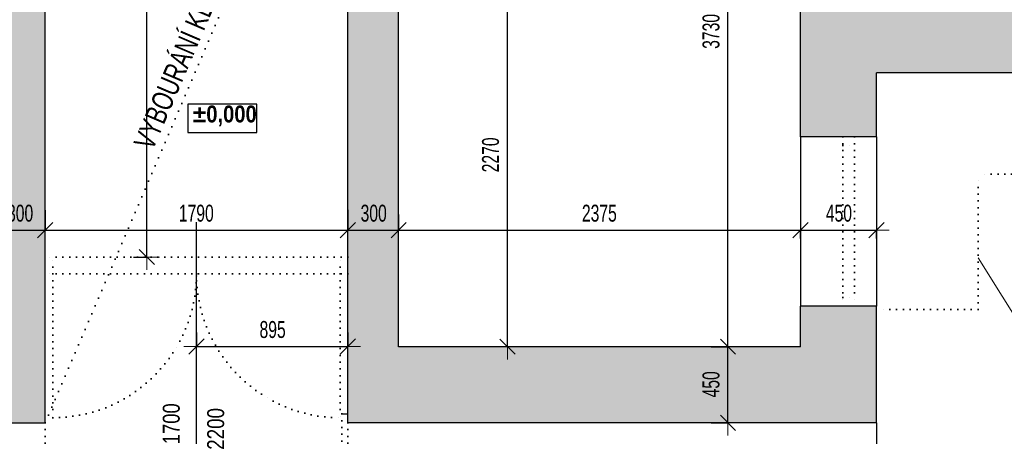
# Model space of a CAD drawing. Header units: millimetres. Extents: x -19215 to 25158, y -68454 to -42345.
# Tile 12 of 23: x 1812 to 7632, y -59746 to -57283. Entities that reach past the tile are written whole.
import ezdxf

# ---------------------------------------------------------------- set-up
doc = ezdxf.new("R2010")
doc.units = ezdxf.units.MM
doc.header["$PDMODE"] = 65
doc.linetypes.add('JIS_08_37', pattern=[50, 0, -50])
doc.linetypes.add('Teckovana 0.5x_2', pattern=[40, 0, -40])
for name, color, linetype, lineweight in [('XR$1$1.NP - STÁVAJÍCÍ_1', 7, 'Continuous', 25), ('XR$2$1.NP - KOTY_1', 7, 'Continuous', 25), ('XR$3$BOURÁNÍ_1', 7, 'Continuous', 25)]:
    doc.layers.add(name, color=color, linetype=linetype, lineweight=lineweight)
doc.styles.add('ARIALNARROW', font='ARIALN.TTF')
doc.dimstyles.new('DIMSTYLE_3', dxfattribs={"dimtxt": 100, "dimasz": 150, "dimexe": 0, "dimexo": 0, "dimgap": 50, "dimtad": 2, "dimdec": 0, "dimrnd": 5, "dimdsep": 46, "dimtxsty": 'ARIALNARROW', "dimblk1": 'ALL_ML_STRICH', "dimblk2": 'ALL_ML_STRICH', "dimsah": 1, "dimcen": 0, "dimclrd": 96, "dimclre": 96, "dimclrt": 96, "dimadec": 0, "dimazin": 0, "dimtfac": 1, "dimtdec": 0, "dimtix": 1, "dimtmove": 2, "dimatfit": 3, "dimfxl": 0, "dimtzin": 0, "dimlwd": 0, "dimlwe": 13, "dimarcsym": 0})

# ---------------------------------------------------------------- blocks, each defined once
blk = doc.blocks.new('ALL_ML_STRICH')
at = {"color": 0, "linetype": 'ByBlock', "lineweight": -2}
for p, q in [((0, -0.5), (0, 0.5)), ((-1, 0), (0.5, 0)), ((-0.3, -0.3), (0.3, 0.3))]:
    blk.add_line(p, q, dxfattribs=at)
blk = doc.blocks.new('*D98')
at = {"layer": 'DEFPOINTS', "color": 96, "linetype": 'Continuous', "lineweight": 13}
for p in [(2585.8, -55486.7), (2563.4, -58686.7), (2585.8, -58686.7)]:
    blk.add_point(p, dxfattribs=at)
at = {"layer": 'XR$2$1.NP - KOTY_1', "color": 96, "linetype": 'Continuous', "lineweight": -2}
for p, q in [((2485.8, -55486.7), (2563.4, -55486.7)), ((2563.4, -58686.7), (2563.4, -55486.7)), ((2485.8, -58686.7), (2563.4, -58686.7))]:
    blk.add_line(p, q, dxfattribs=at)
at = {"layer": 'XR$2$1.NP - KOTY_1', "color": 96, "linetype": 'Continuous', "lineweight": 13, "xscale": 150, "yscale": 150, "zscale": 150}
for p, rotation in [((2563.4, -55486.7), 90), ((2563.4, -58686.7), 270)]:
    blk.add_blockref('ALL_ML_STRICH', p, dxfattribs=dict(at, rotation=rotation))
at = {"layer": 'XR$2$1.NP - KOTY_1', "color": 96, "linetype": 'Continuous', "lineweight": 13, "insert": (2463.4, -57087.7), "char_height": 100, "width": 324.571, "attachment_point": 5, "rotation": 90, "style": 'ARIALNARROW'}
blk.add_mtext('\\W0.81;\\A1;{3200}', dxfattribs=at)
blk = doc.blocks.new('*D104')
at = {"layer": 'DEFPOINTS', "color": 96, "linetype": 'Continuous', "lineweight": 13}
for p in [(5977.2, -55486.7), (5999, -59216.7), (5999, -59216.7)]:
    blk.add_point(p, dxfattribs=at)
at = {"layer": 'XR$2$1.NP - KOTY_1', "color": 96, "linetype": 'Continuous', "lineweight": -2}
for p, q in [((6077.2, -55486.7), (5999, -55486.7)), ((5999, -59216.7), (5999, -55486.7)), ((5899, -59216.7), (5999, -59216.7))]:
    blk.add_line(p, q, dxfattribs=at)
at = {"layer": 'XR$2$1.NP - KOTY_1', "color": 96, "linetype": 'Continuous', "lineweight": 13, "xscale": 150, "yscale": 150, "zscale": 150}
for p, rotation in [((5999, -55486.7), 90), ((5999, -59216.7), 270)]:
    blk.add_blockref('ALL_ML_STRICH', p, dxfattribs=dict(at, rotation=rotation))
at = {"layer": 'XR$2$1.NP - KOTY_1', "color": 96, "linetype": 'Continuous', "lineweight": 13, "insert": (5899, -57352.7), "char_height": 100, "width": 324.571, "attachment_point": 5, "rotation": 90, "style": 'ARIALNARROW'}
blk.add_mtext('\\W0.81;\\A1;{3730}', dxfattribs=at)
blk = doc.blocks.new('*D105')
at = {"layer": 'DEFPOINTS', "color": 96, "linetype": 'Continuous', "lineweight": 13}
for p in [(5999, -59216.7), (5999, -59666.7), (5999, -59666.7)]:
    blk.add_point(p, dxfattribs=at)
at = {"layer": 'XR$2$1.NP - KOTY_1', "color": 96, "linetype": 'Continuous', "lineweight": -2}
for p, q in [((5899, -59216.7), (5999, -59216.7)), ((5999, -59666.7), (5999, -59216.7)), ((5899, -59666.7), (5999, -59666.7))]:
    blk.add_line(p, q, dxfattribs=at)
at = {"layer": 'XR$2$1.NP - KOTY_1', "color": 96, "linetype": 'Continuous', "lineweight": 13, "xscale": 150, "yscale": 150, "zscale": 150}
for p, rotation in [((5999, -59216.7), 90), ((5999, -59666.7), 270)]:
    blk.add_blockref('ALL_ML_STRICH', p, dxfattribs=dict(at, rotation=rotation))
at = {"layer": 'XR$2$1.NP - KOTY_1', "color": 96, "linetype": 'Continuous', "lineweight": 13, "insert": (5899, -59439.1), "char_height": 100, "width": 243.429, "attachment_point": 5, "rotation": 90, "style": 'ARIALNARROW'}
blk.add_mtext('\\W0.81;\\A1;{450}', dxfattribs=at)
blk = doc.blocks.new('*D133')
at = {"layer": 'DEFPOINTS', "color": 96, "linetype": 'Continuous', "lineweight": 13}
for p in [(2857.2, -59215.7), (2857.2, -59233.3), (3752.2, -59233.3)]:
    blk.add_point(p, dxfattribs=at)
at = {"layer": 'XR$2$1.NP - KOTY_1', "color": 96, "linetype": 'Continuous', "lineweight": -2}
for p, q in [((2857.2, -59133.3), (2857.2, -59215.7)), ((3752.2, -59133.3), (3752.2, -59215.7)), ((2857.2, -59215.7), (3752.2, -59215.7))]:
    blk.add_line(p, q, dxfattribs=at)
at = {"layer": 'XR$2$1.NP - KOTY_1', "color": 96, "linetype": 'Continuous', "lineweight": 13, "xscale": 150, "yscale": 150, "zscale": 150, "rotation": 180}
blk.add_blockref('ALL_ML_STRICH', (2857.2, -59215.7), dxfattribs=at)
at = {"layer": 'XR$2$1.NP - KOTY_1', "color": 96, "linetype": 'Continuous', "lineweight": 13, "xscale": 150, "yscale": 150, "zscale": 150}
blk.add_blockref('ALL_ML_STRICH', (3752.2, -59215.7), dxfattribs=at)
at = {"layer": 'XR$2$1.NP - KOTY_1', "color": 96, "linetype": 'Continuous', "lineweight": 13, "insert": (3307.2, -59115.7), "char_height": 100, "width": 243.429, "attachment_point": 5, "style": 'ARIALNARROW'}
blk.add_mtext('\\W0.81;\\A1;{895}', dxfattribs=at)
blk = doc.blocks.new('*D134')
at = {"layer": 'DEFPOINTS', "color": 96, "linetype": 'Continuous', "lineweight": 13}
for p in [(1962.2, -58310.4), (3752.2, -58306.7), (1962.2, -58528)]:
    blk.add_point(p, dxfattribs=at)
at = {"layer": 'XR$2$1.NP - KOTY_1', "color": 96, "linetype": 'Continuous', "lineweight": -2}
for p, q in [((1962.2, -58410.4), (1962.2, -58528)), ((3752.2, -58406.7), (3752.2, -58528)), ((1962.2, -58528), (3752.2, -58528))]:
    blk.add_line(p, q, dxfattribs=at)
at = {"layer": 'XR$2$1.NP - KOTY_1', "color": 96, "linetype": 'Continuous', "lineweight": 13, "xscale": 150, "yscale": 150, "zscale": 150, "rotation": 180}
blk.add_blockref('ALL_ML_STRICH', (1962.2, -58528), dxfattribs=at)
at = {"layer": 'XR$2$1.NP - KOTY_1', "color": 96, "linetype": 'Continuous', "lineweight": 13, "xscale": 150, "yscale": 150, "zscale": 150}
blk.add_blockref('ALL_ML_STRICH', (3752.2, -58528), dxfattribs=at)
at = {"layer": 'XR$2$1.NP - KOTY_1', "color": 96, "linetype": 'Continuous', "lineweight": 13, "insert": (2856.1, -58428), "char_height": 100, "width": 324.571, "attachment_point": 5, "style": 'ARIALNARROW'}
blk.add_mtext('\\W0.81;\\A1;{1790}', dxfattribs=at)
blk = doc.blocks.new('*D135')
at = {"layer": 'DEFPOINTS', "color": 96, "linetype": 'Continuous', "lineweight": 13}
for p in [(3752.2, -58306.7), (3752.2, -58528), (4052.2, -58536.1)]:
    blk.add_point(p, dxfattribs=at)
at = {"layer": 'XR$2$1.NP - KOTY_1', "color": 96, "linetype": 'Continuous', "lineweight": -2}
for p, q in [((3752.2, -58406.7), (3752.2, -58528)), ((4052.2, -58436.1), (4052.2, -58528)), ((3752.2, -58528), (4052.2, -58528))]:
    blk.add_line(p, q, dxfattribs=at)
at = {"layer": 'XR$2$1.NP - KOTY_1', "color": 96, "linetype": 'Continuous', "lineweight": 13, "xscale": 150, "yscale": 150, "zscale": 150, "rotation": 180}
blk.add_blockref('ALL_ML_STRICH', (3752.2, -58528), dxfattribs=at)
at = {"layer": 'XR$2$1.NP - KOTY_1', "color": 96, "linetype": 'Continuous', "lineweight": 13, "xscale": 150, "yscale": 150, "zscale": 150}
blk.add_blockref('ALL_ML_STRICH', (4052.2, -58528), dxfattribs=at)
at = {"layer": 'XR$2$1.NP - KOTY_1', "color": 96, "linetype": 'Continuous', "lineweight": 13, "insert": (3904.7, -58428), "char_height": 100, "width": 243.429, "attachment_point": 5, "style": 'ARIALNARROW'}
blk.add_mtext('\\W0.81;\\A1;{300}', dxfattribs=at)
blk = doc.blocks.new('*D136')
at = {"layer": 'DEFPOINTS', "color": 96, "linetype": 'Continuous', "lineweight": 13}
for p in [(6427.2, -58476.7), (4052.2, -58528), (4052.2, -58536.1)]:
    blk.add_point(p, dxfattribs=at)
at = {"layer": 'XR$2$1.NP - KOTY_1', "color": 96, "linetype": 'Continuous', "lineweight": -2}
for p, q in [((4052.2, -58436.1), (4052.2, -58528)), ((4052.2, -58528), (6427.2, -58528)), ((6427.2, -58576.7), (6427.2, -58528))]:
    blk.add_line(p, q, dxfattribs=at)
at = {"layer": 'XR$2$1.NP - KOTY_1', "color": 96, "linetype": 'Continuous', "lineweight": 13, "xscale": 150, "yscale": 150, "zscale": 150, "rotation": 180}
blk.add_blockref('ALL_ML_STRICH', (4052.2, -58528), dxfattribs=at)
at = {"layer": 'XR$2$1.NP - KOTY_1', "color": 96, "linetype": 'Continuous', "lineweight": 13, "xscale": 150, "yscale": 150, "zscale": 150}
blk.add_blockref('ALL_ML_STRICH', (6427.2, -58528), dxfattribs=at)
at = {"layer": 'XR$2$1.NP - KOTY_1', "color": 96, "linetype": 'Continuous', "lineweight": 13, "insert": (5238.6, -58428), "char_height": 100, "width": 324.571, "attachment_point": 5, "style": 'ARIALNARROW'}
blk.add_mtext('\\W0.81;\\A1;{2375}', dxfattribs=at)
blk = doc.blocks.new('*D137')
at = {"layer": 'DEFPOINTS', "color": 96, "linetype": 'Continuous', "lineweight": 13}
for p in [(6427.2, -58476.7), (6877.2, -58476.7), (6427.2, -58528)]:
    blk.add_point(p, dxfattribs=at)
at = {"layer": 'XR$2$1.NP - KOTY_1', "color": 96, "linetype": 'Continuous', "lineweight": -2}
for p, q in [((6427.2, -58576.7), (6427.2, -58528)), ((6427.2, -58528), (6877.2, -58528)), ((6877.2, -58576.7), (6877.2, -58528))]:
    blk.add_line(p, q, dxfattribs=at)
at = {"layer": 'XR$2$1.NP - KOTY_1', "color": 96, "linetype": 'Continuous', "lineweight": 13, "xscale": 150, "yscale": 150, "zscale": 150, "rotation": 180}
blk.add_blockref('ALL_ML_STRICH', (6427.2, -58528), dxfattribs=at)
at = {"layer": 'XR$2$1.NP - KOTY_1', "color": 96, "linetype": 'Continuous', "lineweight": 13, "xscale": 150, "yscale": 150, "zscale": 150}
blk.add_blockref('ALL_ML_STRICH', (6877.2, -58528), dxfattribs=at)
at = {"layer": 'XR$2$1.NP - KOTY_1', "color": 96, "linetype": 'Continuous', "lineweight": 13, "insert": (6654.7, -58428), "char_height": 100, "width": 243.429, "attachment_point": 5, "style": 'ARIALNARROW'}
blk.add_mtext('\\W0.81;\\A1;{450}', dxfattribs=at)
blk = doc.blocks.new('*D138')
at = {"layer": 'DEFPOINTS', "color": 96, "linetype": 'Continuous', "lineweight": 13}
for p in [(1962.2, -58310.4), (1662.2, -58528), (1662.2, -58528)]:
    blk.add_point(p, dxfattribs=at)
at = {"layer": 'XR$2$1.NP - KOTY_1', "color": 96, "linetype": 'Continuous', "lineweight": -2}
for p, q in [((1962.2, -58410.4), (1962.2, -58528)), ((1662.2, -58528), (1662.2, -58528)), ((1662.2, -58528), (1962.2, -58528))]:
    blk.add_line(p, q, dxfattribs=at)
at = {"layer": 'XR$2$1.NP - KOTY_1', "color": 96, "linetype": 'Continuous', "lineweight": 13, "xscale": 150, "yscale": 150, "zscale": 150, "rotation": 180}
blk.add_blockref('ALL_ML_STRICH', (1662.2, -58528), dxfattribs=at)
at = {"layer": 'XR$2$1.NP - KOTY_1', "color": 96, "linetype": 'Continuous', "lineweight": 13, "xscale": 150, "yscale": 150, "zscale": 150}
blk.add_blockref('ALL_ML_STRICH', (1962.2, -58528), dxfattribs=at)
at = {"layer": 'XR$2$1.NP - KOTY_1', "color": 96, "linetype": 'Continuous', "lineweight": 13, "insert": (1814.7, -58428), "char_height": 100, "width": 243.429, "attachment_point": 5, "style": 'ARIALNARROW'}
blk.add_mtext('\\W0.81;\\A1;{300}', dxfattribs=at)
blk = doc.blocks.new('*D142')
at = {"layer": 'DEFPOINTS', "color": 96, "linetype": 'Continuous', "lineweight": 13}
for p in [(4208.6, -56946.7), (4610.7, -59216.7), (4695.9, -59216.7)]:
    blk.add_point(p, dxfattribs=at)
at = {"layer": 'XR$2$1.NP - KOTY_1', "color": 96, "linetype": 'Continuous', "lineweight": -2}
for p, q in [((4308.6, -56946.7), (4695.9, -56946.7)), ((4695.9, -59216.7), (4695.9, -56946.7)), ((4710.7, -59216.7), (4695.9, -59216.7))]:
    blk.add_line(p, q, dxfattribs=at)
at = {"layer": 'XR$2$1.NP - KOTY_1', "color": 96, "linetype": 'Continuous', "lineweight": 13, "xscale": 150, "yscale": 150, "zscale": 150}
for p, rotation in [((4695.9, -56946.7), 90), ((4695.9, -59216.7), 270)]:
    blk.add_blockref('ALL_ML_STRICH', p, dxfattribs=dict(at, rotation=rotation))
at = {"layer": 'XR$2$1.NP - KOTY_1', "color": 96, "linetype": 'Continuous', "lineweight": 13, "insert": (4595.9, -58082.7), "char_height": 100, "width": 324.571, "attachment_point": 5, "rotation": 90, "style": 'ARIALNARROW'}
blk.add_mtext('\\W0.81;\\A1;{2270}', dxfattribs=at)

msp = doc.modelspace()

# ---------------------------------------------------------------- hatches: boundary and pattern name
at = {"layer": 'XR$1$1.NP - STÁVAJÍCÍ_1', "linetype": 'Continuous', "lineweight": 13}
for points in [[(5377.2, -55166.7), (5227.2, -55166.7), (5227.2, -55336.7), (5002.2, -55336.7), (5002.2, -55486.7), (6427.2, -55486.7), (6427.2, -57976.7), (6877.2, -57976.7), (6877.2, -57596.7), (8427.2, -57596.7), (8427.2, -57146.7), (6577.2, -57146.7), (6577.2, -55336.7), (5377.2, -55336.7)], [(-457.8, -57146.7), (-1007.8, -57146.7), (-1007.8, -55336.7), (-1157.8, -55336.7), (-1157.8, -57146.7), (-2757.8, -57146.7), (-2757.8, -57596.7), (-1227.8, -57596.7), (-1227.8, -59666.7), (1962.2, -59666.7), (1962.2, -55486.7), (2107.2, -55486.7), (2107.2, -55336.7), (1662.2, -55336.7), (1662.2, -59216.7), (-777.8, -59216.7), (-777.8, -57296.7), (-457.8, -57296.7)], [(3752.2, -59666.7), (6877.2, -59666.7), (6877.2, -58976.7), (6427.2, -58976.7), (6427.2, -59216.7), (4052.2, -59216.7), (4052.2, -56946.7), (3752.2, -56946.7)]]:
    msp.add_hatch(color=254, dxfattribs=at).paths.add_polyline_path(points)

# ---------------------------------------------------------------- linework, layer by layer
at = {"layer": 'XR$1$1.NP - STÁVAJÍCÍ_1', "color": 250, "linetype": 'Continuous', "lineweight": 25}
for p, q in [((1962.2, -59666.7), (1962.2, -55486.7)), ((3752.2, -59666.7), (3752.2, -56946.7)), ((4052.2, -59216.7), (4052.2, -56946.7)), ((6427.2, -57976.7), (6427.2, -57146.7)), ((8427.2, -57596.7), (6877.2, -57596.7)), ((6877.2, -57976.7), (6877.2, -57596.7)), ((6877.2, -57976.7), (6427.2, -57976.7)), ((6427.2, -57976.7), (6427.2, -58976.7)), ((6877.2, -57976.7), (6877.2, -58976.7)), ((6427.2, -59216.7), (6427.2, -58976.7)), ((6877.2, -58976.7), (6427.2, -58976.7)), ((6877.2, -59666.7), (6877.2, -58976.7)), ((6427.2, -59216.7), (4052.2, -59216.7)), ((3717.2, -59614.2), (3752.2, -59614.2)), ((-1227.8, -59666.7), (1962.2, -59666.7)), ((6877.2, -59666.7), (3752.2, -59666.7)), ((6877.2, -59666.7), (6877.2, -64901.3))]:
    msp.add_line(p, q, dxfattribs=at)
at = {"layer": 'XR$1$1.NP - STÁVAJÍCÍ_1', "color": 7, "linetype": 'Teckovana 0.5x_2', "lineweight": 35}
for p, q in [((6677.2, -57976.7), (6677.2, -58976.7)), ((6677.2, -58026.7), (6747.2, -58026.7)), ((6747.2, -57976.7), (6747.2, -58976.7)), ((7477.2, -58996.7), (7477.2, -58196.7)), ((8277.2, -58196.7), (7477.2, -58196.7)), ((3752.2, -58686.7), (1962.2, -58686.7)), ((2007.2, -58786.7), (2007.2, -58686.7)), ((3707.2, -58786.7), (3707.2, -58686.7)), ((3752.2, -58786.7), (1962.2, -58786.7)), ((2007.2, -58786.7), (2007.2, -59636.7)), ((3707.2, -58786.7), (3707.2, -59636.7)), ((6677.2, -58926.7), (6747.2, -58926.7)), ((7477.2, -58996.7), (6877.2, -58996.7)), ((3717.2, -59614.2), (3717.2, -60966.7)), ((1962.2, -59666.7), (1962.2, -60766.7)), ((3752.2, -59666.7), (3752.2, -60966.7))]:
    msp.add_line(p, q, dxfattribs=at)
for centre, start, end in [((2007.2, -58786.7), 270, 0), ((3707.2, -58786.7), 180, 270)]:
    msp.add_arc(centre, 850, start, end, dxfattribs=at)
at = {"layer": 'XR$2$1.NP - KOTY_1', "color": 96, "linetype": 'Continuous', "lineweight": 25}
msp.add_line((2857.2, -59852.6), (2857.2, -58480.3), dxfattribs=at)
msp.add_lwpolyline([(2806.6, -57950.2), (3214.2, -57950.2), (3214.2, -57783.5), (2806.6, -57783.5), (2806.6, -57950.2)], dxfattribs=at)
at = {"layer": 'XR$3$BOURÁNÍ_1', "color": 7, "linetype": 'JIS_08_37', "lineweight": 35}
msp.add_line((1962.2, -59666.7), (3752.2, -55486.7), dxfattribs=at)
at = {"layer": 'XR$3$BOURÁNÍ_1', "color": 7, "linetype": 'Continuous', "lineweight": 13}
msp.add_line((7477.2, -58690.5), (8060.7, -59624.6), dxfattribs=at)

# ---------------------------------------------------------------- texts
at = {"layer": 'XR$2$1.NP - KOTY_1', "color": 96, "linetype": 'Continuous', "lineweight": 25, "insert": (2835.5, -57913.5), "char_height": 100, "width": 430.643, "attachment_point": 7, "style": 'ARIALNARROW'}
msp.add_mtext('\\W1.04;\\fArial Narrow|i0|b1|c0|p0;±0,000', dxfattribs=at)
at = {"layer": 'XR$2$1.NP - KOTY_1', "color": 96, "linetype": 'Continuous', "lineweight": 18, "char_height": 100, "attachment_point": 5, "rotation": 90, "style": 'ARIALNARROW'}
for s, insert, width in [('\\W0.95;1700', (2708.6, -59672.3), 295.658), ('\\W0.97;2200', (2971.3, -59702.6), 296.803)]:
    msp.add_mtext(s, dxfattribs=dict(at, insert=insert, width=width))
at = {"layer": 'XR$3$BOURÁNÍ_1', "color": 7, "linetype": 'Continuous', "lineweight": 25, "insert": (2599.3, -58062.4), "char_height": 125, "width": 2070.891, "attachment_point": 7, "rotation": 66.85466, "style": 'ARIALNARROW'}
msp.add_mtext('\\W0.87;VYBOURÁNÍ KERAMICKÉ DLAŽBY', dxfattribs=at)

# ---------------------------------------------------------------- dimensions: what is measured, and where the dimension line sits
at = {"layer": 'XR$2$1.NP - KOTY_1', "color": 96, "linetype": 'Continuous', "lineweight": 13}
for base, p1, p2, picture, middle in [((2563.4, -55486.7), (2485.8, -58686.7), (2485.8, -55486.7), '*D98', (2463.4, -57087.7)), ((5999, -55486.7), (5899, -59216.7), (6077.2, -55486.7), '*D104', (5899, -57352.7)), ((4695.9, -56946.7), (4710.7, -59216.7), (4308.6, -56946.7), '*D142', (4595.9, -58082.7)), ((5999, -59216.7), (5899, -59666.7), (5899, -59216.7), '*D105', (5899, -59439.1))]:
    dim = msp.add_linear_dim(base=base, p1=p1, p2=p2, angle=90, dimstyle='DIMSTYLE_3', override={"dimpost": '<>', "dimclrd": 96, "dimclre": 96, "dimclrt": 96, "dimlwd": 0, "dimlwe": 13}, dxfattribs=at)
    dim.commit()
    dim.dimension.update_dxf_attribs({"geometry": picture, "text_midpoint": middle, "dimtype": 160})
for base, p1, p2, picture, middle in [((1962.2, -58528), (1662.2, -58528), (1962.2, -58410.4), '*D138', (1814.7, -58428)), ((3752.2, -58528), (1962.2, -58410.4), (3752.2, -58406.7), '*D134', (2856.1, -58428)), ((4052.2, -58528), (3752.2, -58406.7), (4052.2, -58436.1), '*D135', (3904.7, -58428)), ((6427.2, -58528), (4052.2, -58436.1), (6427.2, -58576.7), '*D136', (5238.6, -58428)), ((6877.2, -58528), (6427.2, -58576.7), (6877.2, -58576.7), '*D137', (6654.7, -58428)), ((3752.2, -59215.7), (2857.2, -59133.3), (3752.2, -59133.3), '*D133', (3307.2, -59115.7))]:
    dim = msp.add_linear_dim(base=base, p1=p1, p2=p2, dimstyle='DIMSTYLE_3', override={"dimpost": '<>', "dimclrd": 96, "dimclre": 96, "dimclrt": 96, "dimlwd": 0, "dimlwe": 13}, dxfattribs=at)
    dim.commit()
    dim.dimension.update_dxf_attribs({"geometry": picture, "text_midpoint": middle, "dimtype": 160})

doc.saveas('drawing.dxf')
